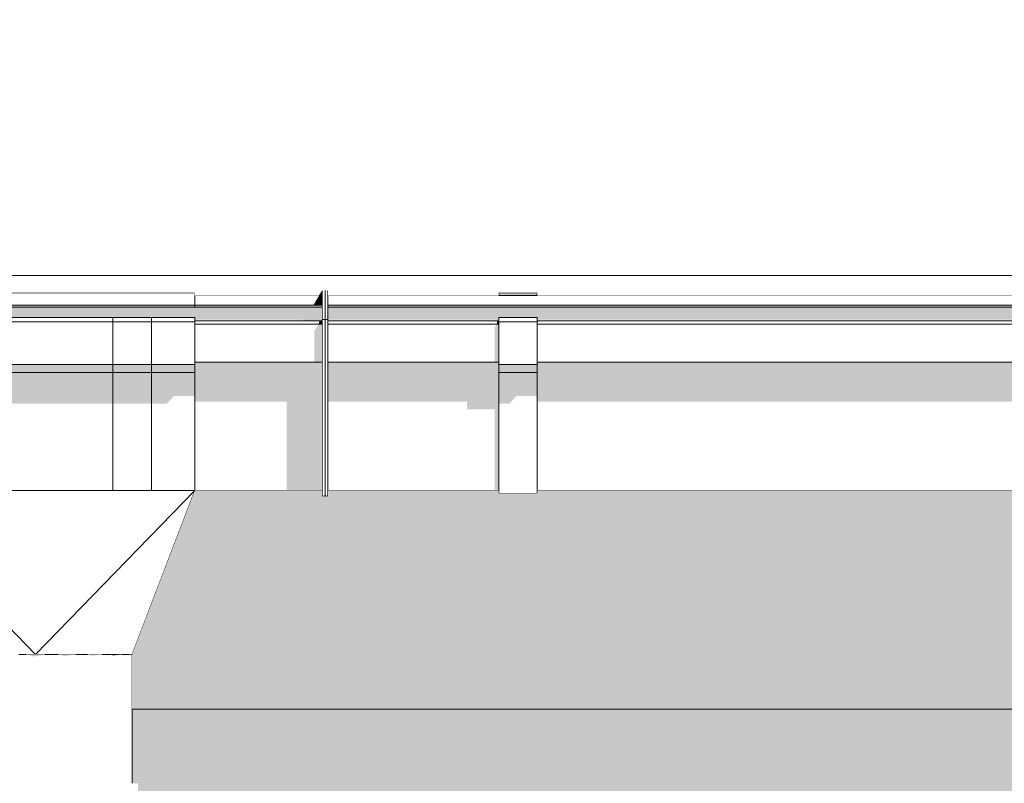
# Model space of a CAD drawing. Header units: millimetres. Extents: x 11 to 58287, y -2 to 19922.
# Tile 78 of 86: x 40492 to 41002, y 17121 to 17517. Entities that reach past the tile are written whole.
import ezdxf

# ---------------------------------------------------------------- set-up
doc = ezdxf.new("R2010")
doc.units = ezdxf.units.MM
doc.header["$MEASUREMENT"] = 0
doc.linetypes.add('Wipeout_Contour', pattern=[1000, 0, -1000])
for name, color, linetype in [('Nowe_A__DACHY', 7, 'Continuous'), ('Nowe_A__SCIANY', 7, 'Continuous'), ('Nowe_A_WN_WYPOSAZENIE', 7, 'Continuous')]:
    doc.layers.add(name, color=color, linetype=linetype)
doc.layers.add('Nowe_A__DACHY_Nr_pióra__92', color=7, linetype='Continuous', lineweight=13)
doc.layers.add('Nowe_A_WN_WYPOSAZENIE_Nr_pióra__2', color=7, linetype='Continuous', lineweight=13)

# ---------------------------------------------------------------- blocks, each defined once
blk = doc.blocks.new('ElemPrzekroju_2_1', base_point=(46338.24, 11312.04))
at = {"color": 254, "linetype": 'Wipeout_Contour', "lineweight": 0, "ltscale": 363459.417235}
blk.add_wipeout([(46838.24, 17159.64), (40550.46, 17159.64), (40550.46, 17121.14), (40553.46, 17121.14), (40553.46, 17041.14), (40550.46, 17041.14), (40550.46, 16632.04), (46838.24, 16632.04)], dxfattribs=at).dxf.layer = 'Nowe_A__SCIANY'
at = {"layer": 'Nowe_A__SCIANY', "linetype": 'Continuous', "lineweight": 0, "true_color": 0x000000}
blk.add_hatch(color=18, dxfattribs=at).paths.add_polyline_path([(40550.46, 17121.14), (40553.46, 17121.14), (40553.46, 17074.96), (40598.43, 17074.96), (40599.2, 17071.68), (40619.2, 17071.68), (40621.52, 17074.96), (41350.65, 17074.96), (41351.42, 17071.68), (41371.42, 17071.68), (41373.74, 17074.96), (42102.87, 17074.96), (42103.64, 17071.68), (42123.64, 17071.68), (42125.96, 17074.96), (42855.1, 17074.96), (42855.87, 17071.68), (42875.87, 17071.68), (42878.19, 17074.96), (43607.32, 17074.96), (43608.09, 17071.68), (43628.09, 17071.68), (43630.41, 17074.96), (44359.54, 17074.96), (44360.32, 17071.68), (44380.32, 17071.68), (44382.63, 17074.96), (45111.77, 17074.96), (45112.54, 17071.68), (45132.54, 17071.68), (45134.86, 17074.96), (45863.99, 17074.96), (45864.76, 17071.68), (45884.76, 17071.68), (45887.08, 17074.96), (46616.22, 17074.96), (46616.99, 17071.68), (46636.99, 17071.68), (46639.3, 17074.96), (46709.79, 17074.96), (46714.92, 17053.11), (46716.42, 17053.11), (46761.75, 17117.22), (46838.24, 17117.22), (46838.24, 17159.64), (40550.46, 17159.64)])
blk = doc.blocks.new('ElemPrzekroju_12_1', base_point=(46338.24, 11312.04))
at = {"color": 254, "linetype": 'Wipeout_Contour', "lineweight": 0, "ltscale": 176820.07513}
blk.add_wipeout([(40648.96, 17376.62), (40648.96, 17361.54), (40650.46, 17361.54), (40650.46, 17376.62)], dxfattribs=at).dxf.layer = 'Nowe_A_WN_WYPOSAZENIE'
at = {"color": 254, "linetype": 'Wipeout_Contour', "lineweight": 0, "ltscale": 188384.036046}
blk.add_wipeout([(46868.24, 17373.95), (40651.96, 17373.95), (40651.96, 17369.03), (46868.24, 17369.03)], dxfattribs=at).dxf.layer = 'Nowe_A_WN_WYPOSAZENIE'
at = {"color": 254, "linetype": 'Wipeout_Contour', "lineweight": 0, "ltscale": 176736.431352}
blk.add_wipeout([(40648.96, 17361.54), (40648.96, 17269.95), (40650.46, 17269.95), (40650.46, 17361.54)], dxfattribs=at).dxf.layer = 'Nowe_A_WN_WYPOSAZENIE'
at = {"layer": 'Nowe_A_WN_WYPOSAZENIE_Nr_pióra__2', "color": 7, "linetype": 'Continuous', "lineweight": 13}
for p, q in [((40648.96, 17376.62), (40648.96, 17361.54)), ((40648.96, 17361.54), (40648.96, 17269.95)), ((40648.96, 17269.95), (40650.46, 17269.95))]:
    blk.add_line(p, q, dxfattribs=at)
at = {"color": 254, "linetype": 'Wipeout_Contour', "lineweight": 0, "ltscale": 177199.538324}
blk.add_wipeout([(40740.46, 17375.45), (40740.46, 17373.95), (40760.46, 17373.95), (40760.46, 17375.45)], dxfattribs=at).dxf.layer = 'Nowe_A_WN_WYPOSAZENIE'
at = {"color": 254, "linetype": 'Wipeout_Contour', "lineweight": 0, "ltscale": 188379.612825}
blk.add_wipeout([(46868.24, 17369.03), (40651.96, 17369.03), (40651.96, 17367.97), (46868.24, 17367.97)], dxfattribs=at).dxf.layer = 'Nowe_A_WN_WYPOSAZENIE'
at = {"layer": 'Nowe_A_WN_WYPOSAZENIE', "linetype": 'Continuous', "lineweight": 0, "true_color": 0x000000}
for points in [[(40740.46, 17375.45), (40740.46, 17373.95), (40760.46, 17373.95), (40760.46, 17375.45)], [(46868.24, 17369.03), (40651.96, 17369.03), (40651.96, 17367.97), (46868.24, 17367.97)]]:
    blk.add_hatch(color=18, dxfattribs=at).paths.add_polyline_path(points)
at = {"layer": 'Nowe_A_WN_WYPOSAZENIE_Nr_pióra__2', "color": 7, "linetype": 'Continuous', "lineweight": 13}
for p, q in [((46868.24, 17373.95), (40651.96, 17373.95)), ((40740.46, 17375.45), (40740.46, 17373.95)), ((40760.46, 17375.45), (40740.46, 17375.45)), ((40760.46, 17375.45), (40760.46, 17373.95))]:
    blk.add_line(p, q, dxfattribs=at)
at = {"color": 254, "linetype": 'Wipeout_Contour', "lineweight": 0, "ltscale": 1883363.918027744}
blk.add_wipeout([(40651.96, 17360.96), (40740.46, 17360.96), (40740.46, 17362.69), (40760.46, 17362.69), (40760.46, 17360.96), (41492.68, 17360.96), (41492.68, 17362.69), (41512.68, 17362.69), (41512.68, 17360.96), (42244.9, 17360.96), (42244.9, 17362.69), (42264.9, 17362.69), (42264.9, 17360.96), (42997.13, 17360.96), (42997.13, 17362.69), (43017.13, 17362.69), (43017.13, 17360.96), (43749.35, 17360.96), (43749.35, 17362.69), (43769.35, 17362.69), (43769.35, 17360.96), (44501.57, 17360.96), (44501.57, 17362.69), (44521.57, 17362.69), (44521.57, 17360.96), (45253.8, 17360.96), (45253.8, 17362.69), (45273.8, 17362.69), (45273.8, 17360.96), (46006.02, 17360.96), (46006.02, 17362.69), (46026.02, 17362.69), (46026.02, 17360.96), (46758.24, 17360.96), (46758.24, 17362.69), (46778.24, 17362.69), (46778.24, 17360.96), (46868.24, 17360.96), (46868.24, 17367.97), (40651.96, 17367.97)], dxfattribs=at).dxf.layer = 'Nowe_A_WN_WYPOSAZENIE'
at = {"layer": 'Nowe_A_WN_WYPOSAZENIE_Nr_pióra__2', "color": 7, "linetype": 'Continuous', "lineweight": 13}
for p, q in [((46868.24, 17369.03), (40651.96, 17369.03)), ((46868.24, 17367.97), (40651.96, 17367.97))]:
    blk.add_line(p, q, dxfattribs=at)
at = {"color": 254, "linetype": 'Wipeout_Contour', "lineweight": 0, "ltscale": 176976.935955}
blk.add_wipeout([(40651.96, 17360.96), (40651.96, 17359.11), (40740.46, 17359.11), (40740.46, 17360.96)], dxfattribs=at).dxf.layer = 'Nowe_A_WN_WYPOSAZENIE'
at = {"color": 254, "linetype": 'Wipeout_Contour', "lineweight": 0, "ltscale": 178562.503775}
blk.add_wipeout([(40760.46, 17360.96), (40760.46, 17359.11), (41492.68, 17359.11), (41492.68, 17360.96)], dxfattribs=at).dxf.layer = 'Nowe_A_WN_WYPOSAZENIE'
at = {"color": 254, "linetype": 'Wipeout_Contour', "lineweight": 0, "ltscale": 176960.03735}
blk.add_wipeout([(40651.96, 17359.11), (40651.96, 17339.41), (40740.46, 17339.41), (40740.46, 17359.11)], dxfattribs=at).dxf.layer = 'Nowe_A_WN_WYPOSAZENIE'
at = {"color": 254, "linetype": 'Wipeout_Contour', "lineweight": 0, "ltscale": 178545.754382}
blk.add_wipeout([(41492.68, 17359.11), (40760.46, 17359.11), (40760.46, 17339.41), (41492.68, 17339.41)], dxfattribs=at).dxf.layer = 'Nowe_A_WN_WYPOSAZENIE'
at = {"layer": 'Nowe_A_WN_WYPOSAZENIE_Nr_pióra__2', "color": 7, "linetype": 'Continuous', "lineweight": 13}
blk.add_line((40648.96, 17361.54), (40650.46, 17361.54), dxfattribs=at)
at = {"color": 254, "linetype": 'Wipeout_Contour', "lineweight": 0, "ltscale": 177178.858338}
blk.add_wipeout([(40760.46, 17362.69), (40740.46, 17362.69), (40740.46, 17360.33), (40760.46, 17360.33)], dxfattribs=at).dxf.layer = 'Nowe_A_WN_WYPOSAZENIE'
at = {"color": 254, "linetype": 'Wipeout_Contour', "lineweight": 0, "ltscale": 176941.294544}
blk.add_wipeout([(40651.96, 17339.41), (40651.96, 17335.21), (40740.46, 17335.21), (40740.46, 17339.41)], dxfattribs=at).dxf.layer = 'Nowe_A_WN_WYPOSAZENIE'
at = {"color": 254, "linetype": 'Wipeout_Contour', "lineweight": 0, "ltscale": 178527.177072}
blk.add_wipeout([(40760.46, 17335.21), (41492.68, 17335.21), (41492.68, 17339.41), (40760.46, 17339.41)], dxfattribs=at).dxf.layer = 'Nowe_A_WN_WYPOSAZENIE'
at = {"layer": 'Nowe_A_WN_WYPOSAZENIE', "linetype": 'Continuous', "lineweight": 0, "true_color": 0x000000}
for points in [[(40651.96, 17339.41), (40651.96, 17335.21), (40740.46, 17335.21), (40740.46, 17339.41)], [(40760.46, 17335.21), (41492.68, 17335.21), (41492.68, 17339.41), (40760.46, 17339.41)]]:
    blk.add_hatch(color=18, dxfattribs=at).paths.add_polyline_path(points)
at = {"color": 254, "linetype": 'Wipeout_Contour', "lineweight": 0, "ltscale": 177159.744738}
blk.add_wipeout([(40760.46, 17360.33), (40740.46, 17360.33), (40740.46, 17338.3), (40760.46, 17338.3)], dxfattribs=at).dxf.layer = 'Nowe_A_WN_WYPOSAZENIE'
at = {"color": 254, "linetype": 'Wipeout_Contour', "lineweight": 0, "ltscale": 176889.272312}
blk.add_wipeout([(40651.96, 17272.95), (40740.46, 17272.95), (40740.46, 17335.21), (40651.96, 17335.21)], dxfattribs=at).dxf.layer = 'Nowe_A_WN_WYPOSAZENIE'
at = {"color": 254, "linetype": 'Wipeout_Contour', "lineweight": 0, "ltscale": 178475.614243}
blk.add_wipeout([(40760.46, 17272.95), (41492.68, 17272.95), (41492.68, 17335.21), (40760.46, 17335.21)], dxfattribs=at).dxf.layer = 'Nowe_A_WN_WYPOSAZENIE'
at = {"layer": 'Nowe_A_WN_WYPOSAZENIE', "linetype": 'Continuous', "lineweight": 0, "true_color": 0x000000}
for points in [[(46868.24, 17367.97), (40651.96, 17367.97), (40651.96, 17361.53), (40740.46, 17361.53), (40740.46, 17362.69), (40760.46, 17362.69), (40760.46, 17361.53), (41492.68, 17361.53), (41492.68, 17362.69), (41512.68, 17362.69), (41512.68, 17361.53), (42244.9, 17361.53), (42244.9, 17362.69), (42264.9, 17362.69), (42264.9, 17361.53), (42997.13, 17361.53), (42997.13, 17362.69), (43017.13, 17362.69), (43017.13, 17361.53), (43749.35, 17361.53), (43749.35, 17362.69), (43769.35, 17362.69), (43769.35, 17361.53), (44501.57, 17361.53), (44501.57, 17362.69), (44521.57, 17362.69), (44521.57, 17361.53), (45253.8, 17361.53), (45253.8, 17362.69), (45273.8, 17362.69), (45273.8, 17361.53), (46006.02, 17361.53), (46006.02, 17362.69), (46026.02, 17362.69), (46026.02, 17361.53), (46758.24, 17361.53), (46758.24, 17362.69), (46778.24, 17362.69), (46778.24, 17361.53), (46858.44, 17361.53), (46858.06, 17360.96), (46868.24, 17360.96)], [(40739.5, 17360.96), (40739.5, 17359.11), (40740.46, 17359.11), (40740.46, 17360.96)]]:
    blk.add_hatch(color=18, dxfattribs=at).paths.add_polyline_path(points)
at = {"layer": 'Nowe_A_WN_WYPOSAZENIE_Nr_pióra__2', "color": 7, "linetype": 'Continuous', "lineweight": 13}
for p, q in [((40740.46, 17360.96), (40651.95, 17360.96)), ((40740.46, 17359.11), (40651.96, 17359.11)), ((40740.46, 17362.69), (40740.46, 17360.33)), ((40760.46, 17362.69), (40740.46, 17362.69)), ((40760.46, 17360.33), (40740.46, 17360.33)), ((40760.46, 17362.69), (40760.46, 17360.33)), ((41492.68, 17360.96), (40760.46, 17360.96)), ((41492.68, 17359.11), (40760.46, 17359.11))]:
    blk.add_line(p, q, dxfattribs=at)
at = {"color": 254, "linetype": 'Wipeout_Contour', "lineweight": 0, "ltscale": 177139.197688}
blk.add_wipeout([(40760.46, 17338.3), (40740.46, 17338.3), (40740.46, 17334.1), (40760.46, 17334.1)], dxfattribs=at).dxf.layer = 'Nowe_A_WN_WYPOSAZENIE'
at = {"layer": 'Nowe_A_WN_WYPOSAZENIE', "linetype": 'Continuous', "lineweight": 0, "true_color": 0x000000}
for points in [[(40739.5, 17359.11), (40738.43, 17357.46), (40738.43, 17339.41), (40740.46, 17339.41), (40740.46, 17359.11)], [(40760.46, 17338.3), (40740.46, 17338.3), (40740.46, 17334.1), (40760.46, 17334.1)]]:
    blk.add_hatch(color=18, dxfattribs=at).paths.add_polyline_path(points)
at = {"layer": 'Nowe_A_WN_WYPOSAZENIE_Nr_pióra__2', "color": 7, "linetype": 'Continuous', "lineweight": 13}
for p, q in [((40740.46, 17360.33), (40740.46, 17338.3)), ((40760.46, 17360.33), (40760.46, 17338.3)), ((40740.46, 17339.41), (40651.96, 17339.41)), ((40760.46, 17338.3), (40740.46, 17338.3)), ((41492.68, 17339.41), (40760.46, 17339.41))]:
    blk.add_line(p, q, dxfattribs=at)
at = {"color": 254, "linetype": 'Wipeout_Contour', "lineweight": 0, "ltscale": 177086.93526}
blk.add_wipeout([(40740.46, 17334.1), (40740.46, 17271.45), (40760.46, 17271.45), (40760.46, 17334.1)], dxfattribs=at).dxf.layer = 'Nowe_A_WN_WYPOSAZENIE'
at = {"layer": 'Nowe_A_WN_WYPOSAZENIE', "linetype": 'Continuous', "lineweight": 0, "true_color": 0x000000}
for points in [[(40651.96, 17335.21), (40651.96, 17319.05), (40724.03, 17319.05), (40724.03, 17315.07), (40738.43, 17315.07), (40738.43, 17272.95), (40740.46, 17272.95), (40740.46, 17335.21)], [(40740.46, 17334.1), (40740.46, 17317.94), (40746.06, 17317.94), (40749.61, 17321.92), (40760.46, 17321.92), (40760.46, 17334.1)], [(40760.46, 17335.21), (40760.46, 17319.05), (41476.25, 17319.05), (41476.25, 17315.07), (41490.65, 17315.07), (41490.65, 17272.95), (41492.68, 17272.95), (41492.68, 17335.21)]]:
    blk.add_hatch(color=18, dxfattribs=at).paths.add_polyline_path(points)
at = {"layer": 'Nowe_A_WN_WYPOSAZENIE_Nr_pióra__2', "color": 7, "linetype": 'Continuous', "lineweight": 13}
for p, q in [((40740.46, 17338.3), (40740.46, 17334.1)), ((40760.46, 17338.3), (40760.46, 17334.1)), ((40740.46, 17334.1), (40740.46, 17271.45)), ((40760.46, 17334.1), (40740.46, 17334.1)), ((40760.46, 17334.1), (40760.46, 17271.45)), ((40740.46, 17272.95), (40651.96, 17272.95)), ((40760.46, 17271.45), (40740.46, 17271.45)), ((41492.68, 17272.95), (40760.46, 17272.95))]:
    blk.add_line(p, q, dxfattribs=at)
blk = doc.blocks.new('ElemPrzekroju_13_1', base_point=(46338.24, 11312.04))
at = {"color": 254, "linetype": 'Wipeout_Contour', "lineweight": 0, "ltscale": 176825.592573}
blk.add_wipeout([(40650.46, 17376.62), (40650.46, 17361.54), (40651.96, 17361.54), (40651.96, 17376.62)], dxfattribs=at).dxf.layer = 'Nowe_A_WN_WYPOSAZENIE'
at = {"color": 254, "linetype": 'Wipeout_Contour', "lineweight": 0, "ltscale": 176699.733042}
blk.add_wipeout([(40582.96, 17369.03), (40648.96, 17369.03), (40648.96, 17373.95), (40582.96, 17373.95)], dxfattribs=at).dxf.layer = 'Nowe_A_WN_WYPOSAZENIE'
at = {"color": 254, "linetype": 'Wipeout_Contour', "lineweight": 0, "ltscale": 176741.951413}
blk.add_wipeout([(40651.96, 17361.54), (40650.46, 17361.54), (40650.46, 17269.95), (40651.96, 17269.95)], dxfattribs=at).dxf.layer = 'Nowe_A_WN_WYPOSAZENIE'
at = {"layer": 'Nowe_A_WN_WYPOSAZENIE_Nr_pióra__2', "color": 7, "linetype": 'Continuous', "lineweight": 13}
for p, q in [((40651.96, 17376.62), (40651.96, 17361.54)), ((40651.96, 17361.54), (40651.96, 17269.95)), ((40651.96, 17269.95), (40650.46, 17269.95))]:
    blk.add_line(p, q, dxfattribs=at)
at = {"color": 254, "linetype": 'Wipeout_Contour', "lineweight": 0, "ltscale": 176695.034979}
blk.add_wipeout([(40582.96, 17369.03), (40582.96, 17367.97), (40648.96, 17367.97), (40648.96, 17369.03)], dxfattribs=at).dxf.layer = 'Nowe_A_WN_WYPOSAZENIE'
at = {"layer": 'Nowe_A_WN_WYPOSAZENIE', "linetype": 'Continuous', "lineweight": 0, "true_color": 0x000000}
blk.add_hatch(color=18, dxfattribs=at).paths.add_polyline_path([(40582.96, 17369.03), (40582.96, 17367.97), (40648.96, 17367.97), (40648.96, 17369.03)])
at = {"color": 254, "linetype": 'Wipeout_Contour', "lineweight": 0, "ltscale": 1654461.421341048}
blk.add_wipeout([(34423.08, 17367.97), (34423.08, 17360.96), (34511.58, 17360.96), (34511.58, 17362.69), (34531.58, 17362.69), (34531.58, 17360.96), (35265.19, 17360.96), (35265.19, 17362.69), (35285.19, 17362.69), (35285.19, 17360.96), (36018.8, 17360.96), (36018.8, 17362.69), (36038.8, 17362.69), (36038.8, 17360.96), (36772.41, 17360.96), (36772.41, 17362.69), (36792.41, 17362.69), (36792.41, 17360.96), (37526.02, 17360.96), (37526.02, 17362.69), (37546.02, 17362.69), (37546.02, 17360.96), (38279.63, 17360.96), (38279.63, 17362.69), (38299.63, 17362.69), (38299.63, 17360.96), (39033.24, 17360.96), (39033.24, 17362.69), (39053.24, 17362.69), (39053.24, 17360.96), (39786.85, 17360.96), (39786.85, 17362.69), (39806.85, 17362.69), (39806.85, 17360.96), (40417.96, 17360.96), (40417.96, 17362.69), (40582.96, 17362.69), (40582.96, 17360.96), (40648.96, 17360.96), (40648.96, 17367.97)], dxfattribs=at).dxf.layer = 'Nowe_A_WN_WYPOSAZENIE'
at = {"layer": 'Nowe_A_WN_WYPOSAZENIE', "linetype": 'Continuous', "lineweight": 0, "true_color": 0x000000}
blk.add_hatch(color=18, dxfattribs=at).paths.add_polyline_path([(40644.45, 17369.03), (40648.96, 17369.03), (40648.96, 17373.95), (40647.33, 17373.95)])
at = {"color": 254, "linetype": 'Wipeout_Contour', "lineweight": 0, "ltscale": 176276.270193}
blk.add_wipeout([(40417.96, 17375.45), (40417.96, 17369.03), (40582.96, 17369.03), (40582.96, 17375.45)], dxfattribs=at).dxf.layer = 'Nowe_A_WN_WYPOSAZENIE'
at = {"color": 254, "linetype": 'Wipeout_Contour', "lineweight": 0, "ltscale": 176181.213214}
blk.add_wipeout([(40417.96, 17362.69), (40417.96, 17360.33), (40540.46, 17360.33), (40540.46, 17362.69)], dxfattribs=at).dxf.layer = 'Nowe_A_WN_WYPOSAZENIE'
at = {"color": 254, "linetype": 'Wipeout_Contour', "lineweight": 0, "ltscale": 176681.716533}
blk.add_wipeout([(40582.96, 17359.11), (40648.96, 17359.11), (40648.96, 17360.96), (40582.96, 17360.96)], dxfattribs=at).dxf.layer = 'Nowe_A_WN_WYPOSAZENIE'
at = {"layer": 'Nowe_A_WN_WYPOSAZENIE_Nr_pióra__2', "color": 7, "linetype": 'Continuous', "lineweight": 13}
for p, q in [((40417.96, 17375.45), (40582.96, 17375.45)), ((40582.96, 17373.95), (40648.96, 17373.95))]:
    blk.add_line(p, q, dxfattribs=at)
at = {"color": 254, "linetype": 'Wipeout_Contour', "lineweight": 0, "ltscale": 176270.378089}
blk.add_wipeout([(40417.96, 17369.03), (40417.96, 17367.97), (40582.96, 17367.97), (40582.96, 17369.03)], dxfattribs=at).dxf.layer = 'Nowe_A_WN_WYPOSAZENIE'
at = {"color": 254, "linetype": 'Wipeout_Contour', "lineweight": 0, "ltscale": 176161.991329}
blk.add_wipeout([(40417.96, 17360.33), (40417.96, 17338.3), (40540.46, 17338.3), (40540.46, 17360.33)], dxfattribs=at).dxf.layer = 'Nowe_A_WN_WYPOSAZENIE'
at = {"color": 254, "linetype": 'Wipeout_Contour', "lineweight": 0, "ltscale": 176664.789533}
blk.add_wipeout([(40582.96, 17359.11), (40582.96, 17339.41), (40648.96, 17339.41), (40648.96, 17359.11)], dxfattribs=at).dxf.layer = 'Nowe_A_WN_WYPOSAZENIE'
at = {"layer": 'Nowe_A_WN_WYPOSAZENIE', "linetype": 'Continuous', "lineweight": 0, "true_color": 0x000000}
for points in [[(40417.96, 17369.03), (40417.96, 17367.97), (40582.96, 17367.97), (40582.96, 17369.03)], [(40647.11, 17359.11), (40648.96, 17359.11), (40648.96, 17360.96), (40647.58, 17360.96)]]:
    blk.add_hatch(color=18, dxfattribs=at).paths.add_polyline_path(points)
at = {"layer": 'Nowe_A_WN_WYPOSAZENIE_Nr_pióra__2', "color": 7, "linetype": 'Continuous', "lineweight": 13}
for p, q in [((40582.96, 17375.45), (40582.96, 17369.03)), ((40650.46, 17376.62), (40650.46, 17361.54)), ((40417.96, 17369.03), (40582.96, 17369.03)), ((40582.96, 17369.03), (40582.96, 17367.97)), ((40582.96, 17369.03), (40648.96, 17369.03)), ((40417.96, 17367.97), (40582.96, 17367.97)), ((40582.96, 17367.97), (40648.96, 17367.97)), ((40651.96, 17361.54), (40650.46, 17361.54))]:
    blk.add_line(p, q, dxfattribs=at)
at = {"color": 254, "linetype": 'Wipeout_Contour', "lineweight": 0, "ltscale": 176521.291942}
blk.add_wipeout([(40582.96, 17362.69), (40560.46, 17362.69), (40560.46, 17360.33), (40582.96, 17360.33)], dxfattribs=at).dxf.layer = 'Nowe_A_WN_WYPOSAZENIE'
at = {"color": 254, "linetype": 'Wipeout_Contour', "lineweight": 0, "ltscale": 176141.327866}
blk.add_wipeout([(40417.96, 17338.3), (40417.96, 17334.1), (40540.46, 17334.1), (40540.46, 17338.3)], dxfattribs=at).dxf.layer = 'Nowe_A_WN_WYPOSAZENIE'
at = {"color": 254, "linetype": 'Wipeout_Contour', "lineweight": 0, "ltscale": 176646.015535}
blk.add_wipeout([(40582.96, 17339.41), (40582.96, 17335.21), (40648.96, 17335.21), (40648.96, 17339.41)], dxfattribs=at).dxf.layer = 'Nowe_A_WN_WYPOSAZENIE'
at = {"layer": 'Nowe_A_WN_WYPOSAZENIE', "linetype": 'Continuous', "lineweight": 0, "true_color": 0x000000}
for points in [[(40644.9, 17355.8), (40644.9, 17339.41), (40648.96, 17339.41), (40648.96, 17359.11), (40647.11, 17359.11)], [(40417.96, 17338.3), (40417.96, 17334.1), (40540.46, 17334.1), (40540.46, 17338.3)], [(40582.96, 17339.41), (40582.96, 17335.21), (40648.96, 17335.21), (40648.96, 17339.41)]]:
    blk.add_hatch(color=18, dxfattribs=at).paths.add_polyline_path(points)
at = {"color": 254, "linetype": 'Wipeout_Contour', "lineweight": 0, "ltscale": 176502.107158}
blk.add_wipeout([(40582.96, 17360.33), (40560.46, 17360.33), (40560.46, 17338.3), (40582.96, 17338.3)], dxfattribs=at).dxf.layer = 'Nowe_A_WN_WYPOSAZENIE'
at = {"color": 254, "linetype": 'Wipeout_Contour', "lineweight": 0, "ltscale": 176089.946498}
blk.add_wipeout([(40417.96, 17334.1), (40417.96, 17272.95), (40540.46, 17272.95), (40540.46, 17334.1)], dxfattribs=at).dxf.layer = 'Nowe_A_WN_WYPOSAZENIE'
at = {"color": 254, "linetype": 'Wipeout_Contour', "lineweight": 0, "ltscale": 176593.906397}
blk.add_wipeout([(40582.96, 17272.95), (40648.96, 17272.95), (40648.96, 17335.21), (40582.96, 17335.21)], dxfattribs=at).dxf.layer = 'Nowe_A_WN_WYPOSAZENIE'
at = {"layer": 'Nowe_A_WN_WYPOSAZENIE_Nr_pióra__2', "color": 7, "linetype": 'Continuous', "lineweight": 13}
for p, q in [((40582.96, 17362.69), (40582.96, 17360.33)), ((40582.96, 17360.96), (40648.97, 17360.96)), ((40582.96, 17359.11), (40648.96, 17359.11)), ((40650.46, 17361.54), (40650.46, 17269.95))]:
    blk.add_line(p, q, dxfattribs=at)
at = {"color": 254, "linetype": 'Wipeout_Contour', "lineweight": 0, "ltscale": 176443.149243}
blk.add_wipeout([(40540.46, 17362.69), (40540.46, 17360.33), (40560.46, 17360.33), (40560.46, 17362.69)], dxfattribs=at).dxf.layer = 'Nowe_A_WN_WYPOSAZENIE'
at = {"color": 254, "linetype": 'Wipeout_Contour', "lineweight": 0, "ltscale": 176481.48357}
blk.add_wipeout([(40582.96, 17338.3), (40560.46, 17338.3), (40560.46, 17334.1), (40582.96, 17334.1)], dxfattribs=at).dxf.layer = 'Nowe_A_WN_WYPOSAZENIE'
at = {"layer": 'Nowe_A_WN_WYPOSAZENIE', "linetype": 'Continuous', "lineweight": 0, "true_color": 0x000000}
blk.add_hatch(color=18, dxfattribs=at).paths.add_polyline_path([(40582.96, 17338.3), (40560.46, 17338.3), (40560.46, 17334.1), (40582.96, 17334.1)])
at = {"layer": 'Nowe_A_WN_WYPOSAZENIE_Nr_pióra__2', "color": 7, "linetype": 'Continuous', "lineweight": 13}
for p, q in [((40582.96, 17360.33), (40582.96, 17338.3)), ((40582.96, 17339.41), (40648.96, 17339.41))]:
    blk.add_line(p, q, dxfattribs=at)
at = {"color": 254, "linetype": 'Wipeout_Contour', "lineweight": 0, "ltscale": 176423.955975}
blk.add_wipeout([(40540.46, 17338.3), (40560.46, 17338.3), (40560.46, 17360.33), (40540.46, 17360.33)], dxfattribs=at).dxf.layer = 'Nowe_A_WN_WYPOSAZENIE'
at = {"color": 254, "linetype": 'Wipeout_Contour', "lineweight": 0, "ltscale": 176430.201366}
blk.add_wipeout([(40582.96, 17334.1), (40560.46, 17334.1), (40560.46, 17272.95), (40582.96, 17272.95)], dxfattribs=at).dxf.layer = 'Nowe_A_WN_WYPOSAZENIE'
at = {"layer": 'Nowe_A_WN_WYPOSAZENIE', "linetype": 'Continuous', "lineweight": 0, "true_color": 0x000000}
blk.add_hatch(color=18, dxfattribs=at).paths.add_polyline_path([(40648.96, 17367.97), (34423.08, 17367.97), (34423.08, 17361.53), (34511.58, 17361.53), (34511.58, 17362.69), (34531.58, 17362.69), (34531.58, 17361.53), (35265.19, 17361.53), (35265.19, 17362.69), (35285.19, 17362.69), (35285.19, 17361.53), (36018.8, 17361.53), (36018.8, 17362.69), (36038.8, 17362.69), (36038.8, 17361.53), (36772.41, 17361.53), (36772.41, 17362.69), (36792.41, 17362.69), (36792.41, 17361.53), (37526.02, 17361.53), (37526.02, 17362.69), (37546.02, 17362.69), (37546.02, 17361.53), (38279.63, 17361.53), (38279.63, 17362.69), (38299.63, 17362.69), (38299.63, 17361.53), (39033.24, 17361.53), (39033.24, 17362.69), (39053.24, 17362.69), (39053.24, 17361.53), (39786.85, 17361.53), (39786.85, 17362.69), (39806.85, 17362.69), (39806.85, 17361.53), (40411.77, 17361.53), (40411.54, 17360.96), (40417.96, 17360.96), (40417.96, 17362.69), (40582.96, 17362.69), (40582.96, 17361.53), (40639.15, 17361.53), (40638.77, 17360.96), (40648.96, 17360.96)])
at = {"layer": 'Nowe_A_WN_WYPOSAZENIE_Nr_pióra__2', "color": 7, "linetype": 'Continuous', "lineweight": 13}
for p, q in [((40417.96, 17362.69), (40540.46, 17362.69)), ((40417.96, 17360.33), (40540.46, 17360.33)), ((40540.46, 17362.69), (40540.46, 17360.33)), ((40540.46, 17362.69), (40560.46, 17362.69)), ((40540.46, 17360.33), (40560.46, 17360.33)), ((40560.46, 17362.69), (40560.46, 17360.33)), ((40560.46, 17362.69), (40582.96, 17362.69)), ((40560.46, 17360.33), (40582.96, 17360.33)), ((40582.96, 17338.3), (40582.96, 17334.1))]:
    blk.add_line(p, q, dxfattribs=at)
at = {"color": 254, "linetype": 'Wipeout_Contour', "lineweight": 0, "ltscale": 176403.323229}
blk.add_wipeout([(40540.46, 17338.3), (40540.46, 17334.1), (40560.46, 17334.1), (40560.46, 17338.3)], dxfattribs=at).dxf.layer = 'Nowe_A_WN_WYPOSAZENIE'
at = {"color": 254, "linetype": 'Wipeout_Contour', "lineweight": 0, "ltscale": 132189.380249}
blk.add_wipeout([(40582.96, 17272.95), (40548.01, 17187.95), (40550.46, 17187.95)], dxfattribs=at).dxf.layer = 'Nowe_A_WN_WYPOSAZENIE'
at = {"layer": 'Nowe_A_WN_WYPOSAZENIE', "linetype": 'Continuous', "lineweight": 0, "true_color": 0x000000}
blk.add_hatch(color=18, dxfattribs=at).paths.add_polyline_path([(40540.46, 17338.3), (40540.46, 17334.1), (40560.46, 17334.1), (40560.46, 17338.3)])
at = {"layer": 'Nowe_A_WN_WYPOSAZENIE_Nr_pióra__2', "color": 7, "linetype": 'Continuous', "lineweight": 13}
for p, q in [((40540.46, 17360.33), (40540.46, 17338.3)), ((40560.46, 17360.33), (40560.46, 17338.3)), ((40417.96, 17338.3), (40540.46, 17338.3)), ((40540.46, 17338.3), (40560.46, 17338.3)), ((40560.46, 17338.3), (40582.96, 17338.3))]:
    blk.add_line(p, q, dxfattribs=at)
at = {"color": 254, "linetype": 'Wipeout_Contour', "lineweight": 0, "ltscale": 132180.497405}
blk.add_wipeout([(40540.91, 17187.95), (40548.01, 17187.95), (40582.96, 17272.95)], dxfattribs=at).dxf.layer = 'Nowe_A_WN_WYPOSAZENIE'
at = {"color": 254, "linetype": 'Wipeout_Contour', "lineweight": 0, "ltscale": 132163.73851}
blk.add_wipeout([(40529.85, 17187.95), (40540.91, 17187.95), (40582.96, 17272.95)], dxfattribs=at).dxf.layer = 'Nowe_A_WN_WYPOSAZENIE'
at = {"color": 254, "linetype": 'Wipeout_Contour', "lineweight": 0, "ltscale": 132140.72313}
blk.add_wipeout([(40515.91, 17187.95), (40529.85, 17187.95), (40582.96, 17272.95)], dxfattribs=at).dxf.layer = 'Nowe_A_WN_WYPOSAZENIE'
at = {"color": 254, "linetype": 'Wipeout_Contour', "lineweight": 0, "ltscale": 132113.686794}
blk.add_wipeout([(40582.96, 17272.95), (40500.46, 17187.95), (40515.91, 17187.95)], dxfattribs=at).dxf.layer = 'Nowe_A_WN_WYPOSAZENIE'
at = {"color": 254, "linetype": 'Wipeout_Contour', "lineweight": 0, "ltscale": 131932.891746}
blk.add_wipeout([(40417.96, 17272.95), (40485.01, 17187.95), (40500.46, 17187.95)], dxfattribs=at).dxf.layer = 'Nowe_A_WN_WYPOSAZENIE'
at = {"color": 254, "linetype": 'Wipeout_Contour', "lineweight": 0, "ltscale": 308360.550892}
blk.add_wipeout([(40417.96, 17272.95), (40500.46, 17187.95), (40582.96, 17272.95), (40560.46, 17272.95), (40560.46, 17272.82), (40540.46, 17272.82), (40540.46, 17272.95)], dxfattribs=at).dxf.layer = 'Nowe_A_WN_WYPOSAZENIE'
at = {"layer": 'Nowe_A_WN_WYPOSAZENIE', "linetype": 'Continuous', "lineweight": 0, "true_color": 0x000000}
blk.add_hatch(color=18, dxfattribs=at).paths.add_polyline_path([(40582.96, 17335.21), (40582.96, 17319.05), (40630.5, 17319.05), (40630.5, 17272.95), (40648.96, 17272.95), (40648.96, 17335.21)])
at = {"layer": 'Nowe_A_WN_WYPOSAZENIE_Nr_pióra__2', "color": 7, "linetype": 'Continuous', "lineweight": 13}
for p, q in [((40582.96, 17334.1), (40582.96, 17272.95)), ((40500.46, 17187.95), (40417.96, 17272.95)), ((40582.96, 17272.95), (40648.96, 17272.95)), ((40495.66, 17187.95), (40500.46, 17187.95)), ((40500.46, 17187.95), (40505.25, 17187.95)), ((40512.13, 17187.95), (40515.91, 17187.95)), ((40515.91, 17187.95), (40521.24, 17187.95)), ((40527.32, 17187.95), (40529.85, 17187.95)), ((40529.85, 17187.95), (40535.02, 17187.95)), ((40539.58, 17187.95), (40540.91, 17187.95)), ((40540.91, 17187.95), (40545.12, 17187.95)), ((40547.59, 17187.95), (40548.01, 17187.95)), ((40548.01, 17187.95), (40550.46, 17187.95))]:
    blk.add_line(p, q, dxfattribs=at)
at = {"color": 254, "linetype": 'Wipeout_Contour', "lineweight": 0, "ltscale": 176351.915448}
blk.add_wipeout([(40540.46, 17334.1), (40540.46, 17272.82), (40560.46, 17272.82), (40560.46, 17334.1)], dxfattribs=at).dxf.layer = 'Nowe_A_WN_WYPOSAZENIE'
at = {"layer": 'Nowe_A_WN_WYPOSAZENIE', "linetype": 'Continuous', "lineweight": 0, "true_color": 0x000000}
for points in [[(40417.96, 17334.1), (40417.96, 17317.93), (40540.45, 17317.93), (40540.43, 17272.95), (40540.46, 17272.95), (40540.46, 17334.1)], [(40560.46, 17334.1), (40540.46, 17334.1), (40540.46, 17317.94), (40560.46, 17317.94)], [(40582.96, 17334.1), (40560.46, 17334.1), (40560.46, 17317.93), (40568.55, 17317.93), (40572.1, 17321.91), (40582.96, 17321.91)], [(40540.46, 17272.95), (40540.43, 17272.95), (40540.46, 17272.82)]]:
    blk.add_hatch(color=18, dxfattribs=at).paths.add_polyline_path(points)
at = {"layer": 'Nowe_A_WN_WYPOSAZENIE_Nr_pióra__2', "color": 7, "linetype": 'Continuous', "lineweight": 13}
for p, q in [((40540.46, 17338.3), (40540.46, 17334.1)), ((40560.46, 17338.3), (40560.46, 17334.1)), ((40417.96, 17334.1), (40582.96, 17334.1)), ((40540.46, 17334.1), (40540.46, 17272.95)), ((40560.46, 17334.1), (40560.46, 17272.95)), ((40417.96, 17272.95), (40582.96, 17272.95)), ((40500.46, 17187.95), (40582.96, 17272.95)), ((40550.46, 17187.95), (40582.96, 17272.95))]:
    blk.add_line(p, q, dxfattribs=at)
blk = doc.blocks.new('ElemPrzekroju_17_1', base_point=(46338.24, 11312.04))
at = {"color": 254, "linetype": 'Wipeout_Contour', "lineweight": 0, "ltscale": 175934.818924}
blk.add_wipeout([(40491.77, 17187.95), (40491.77, 17121.14), (40509.14, 17121.14), (40509.14, 17187.95)], dxfattribs=at).dxf.layer = 'Nowe_A_WN_WYPOSAZENIE'
at = {"layer": 'Nowe_A_WN_WYPOSAZENIE', "linetype": 'Continuous', "lineweight": 0, "true_color": 0x000000}
blk.add_hatch(color=18, dxfattribs=at).paths.add_polyline_path([(40495.66, 17187.95), (40499.7, 17186.87), (40505.25, 17187.95)])
at = {"layer": 'Nowe_A_WN_WYPOSAZENIE_Nr_pióra__2', "color": 7, "linetype": 'Continuous', "lineweight": 13}
blk.add_line((40491.77, 17187.95), (40495.66, 17187.95), dxfattribs=at)
at = {"color": 254, "linetype": 'Wipeout_Contour', "lineweight": 0, "ltscale": 175996.850773}
blk.add_wipeout([(40525.46, 17187.95), (40509.14, 17187.95), (40509.14, 17121.14), (40525.46, 17121.14)], dxfattribs=at).dxf.layer = 'Nowe_A_WN_WYPOSAZENIE'
at = {"layer": 'Nowe_A_WN_WYPOSAZENIE', "linetype": 'Continuous', "lineweight": 0, "true_color": 0x000000}
blk.add_hatch(color=18, dxfattribs=at).paths.add_polyline_path([(40512.13, 17187.95), (40515.34, 17187.14), (40521.24, 17187.95)])
at = {"layer": 'Nowe_A_WN_WYPOSAZENIE_Nr_pióra__2', "color": 7, "linetype": 'Continuous', "lineweight": 13}
for p, q in [((40505.25, 17187.95), (40509.14, 17187.95)), ((40509.14, 17187.95), (40512.13, 17187.95))]:
    blk.add_line(p, q, dxfattribs=at)
at = {"color": 254, "linetype": 'Wipeout_Contour', "lineweight": 0, "ltscale": 176051.403891}
blk.add_wipeout([(40525.46, 17187.95), (40525.46, 17121.14), (40538.76, 17121.14), (40538.76, 17187.95)], dxfattribs=at).dxf.layer = 'Nowe_A_WN_WYPOSAZENIE'
at = {"layer": 'Nowe_A_WN_WYPOSAZENIE', "linetype": 'Continuous', "lineweight": 0, "true_color": 0x000000}
blk.add_hatch(color=18, dxfattribs=at).paths.add_polyline_path([(40527.32, 17187.95), (40529.39, 17187.31), (40535.02, 17187.95)])
at = {"layer": 'Nowe_A_WN_WYPOSAZENIE_Nr_pióra__2', "color": 7, "linetype": 'Continuous', "lineweight": 13}
for p, q in [((40521.24, 17187.95), (40525.46, 17187.95)), ((40525.46, 17187.95), (40527.32, 17187.95))]:
    blk.add_line(p, q, dxfattribs=at)
at = {"color": 254, "linetype": 'Wipeout_Contour', "lineweight": 0, "ltscale": 176091.896472}
blk.add_wipeout([(40538.76, 17121.14), (40547.44, 17121.14), (40547.44, 17187.95), (40538.76, 17187.95)], dxfattribs=at).dxf.layer = 'Nowe_A_WN_WYPOSAZENIE'
at = {"layer": 'Nowe_A_WN_WYPOSAZENIE_Nr_pióra__2', "color": 7, "linetype": 'Continuous', "lineweight": 13}
for p, q in [((40535.02, 17187.95), (40538.76, 17187.95)), ((40538.76, 17187.95), (40539.58, 17187.95))]:
    blk.add_line(p, q, dxfattribs=at)
at = {"color": 254, "linetype": 'Wipeout_Contour', "lineweight": 0, "ltscale": 176113.442809}
blk.add_wipeout([(40547.44, 17187.95), (40547.44, 17121.14), (40550.46, 17121.14), (40550.46, 17187.95)], dxfattribs=at).dxf.layer = 'Nowe_A_WN_WYPOSAZENIE'
at = {"layer": 'Nowe_A_WN_WYPOSAZENIE', "linetype": 'Continuous', "lineweight": 0, "true_color": 0x000000}
for points in [[(40539.58, 17187.95), (40540.55, 17187.44), (40545.12, 17187.95)], [(40550.46, 17187.95), (40547.59, 17187.95), (40547.77, 17187.61)]]:
    blk.add_hatch(color=18, dxfattribs=at).paths.add_polyline_path(points)
at = {"layer": 'Nowe_A_WN_WYPOSAZENIE_Nr_pióra__2', "color": 7, "linetype": 'Continuous', "lineweight": 13}
for p, q in [((40545.12, 17187.95), (40547.44, 17187.95)), ((40547.44, 17187.95), (40547.59, 17187.95))]:
    blk.add_line(p, q, dxfattribs=at)
at = {"color": 254, "linetype": 'Wipeout_Contour', "lineweight": 0, "ltscale": 175989.9973}
blk.add_wipeout([(40542.28, 17041.14), (40550.58, 17041.14), (40550.58, 17121.14), (40542.28, 17121.14)], dxfattribs=at).dxf.layer = 'Nowe_A_WN_WYPOSAZENIE'
at = {"layer": 'Nowe_A_WN_WYPOSAZENIE_Nr_pióra__2', "color": 7, "linetype": 'Continuous', "lineweight": 13}
blk.add_line((40550.46, 17121.14), (40550.46, 17187.95), dxfattribs=at)
blk = doc.blocks.new('ElemPrzekroju_30_1', base_point=(46338.24, 11312.04))
at = {"color": 254, "linetype": 'Wipeout_Contour', "lineweight": 0, "ltscale": 542030.39943}
blk.add_wipeout([(9808.24, 19401.96), (9808.24, 17384.3), (46868.24, 17384.3), (46868.24, 17678.14), (46138.24, 17678.14), (46138.24, 17689.56), (46868.24, 17689.56), (46868.24, 17989.56), (46477.94, 17989.56), (46477.94, 18715.61), (46868.24, 18715.61), (46868.24, 19401.96)], dxfattribs=at).dxf.layer = 'Nowe_A__DACHY'
at = {"color": 254, "linetype": 'Wipeout_Contour', "lineweight": 0, "ltscale": 2102531.535652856}
blk.add_wipeout([(40550.46, 17187.95), (40550.46, 17166.89), (46868.24, 17166.89), (46868.24, 17272.95), (46778.24, 17272.95), (46778.24, 17271.45), (46758.24, 17271.45), (46758.24, 17272.95), (46026.02, 17272.95), (46026.02, 17271.45), (46006.02, 17271.45), (46006.02, 17272.95), (45273.8, 17272.95), (45273.8, 17271.45), (45253.8, 17271.45), (45253.8, 17272.95), (44521.57, 17272.95), (44521.57, 17271.45), (44501.57, 17271.45), (44501.57, 17272.95), (43769.35, 17272.95), (43769.35, 17271.45), (43749.35, 17271.45), (43749.35, 17272.95), (43017.13, 17272.95), (43017.13, 17271.45), (42997.13, 17271.45), (42997.13, 17272.95), (42264.9, 17272.95), (42264.9, 17271.45), (42244.9, 17271.45), (42244.9, 17272.95), (41512.68, 17272.95), (41512.68, 17271.45), (41492.68, 17271.45), (41492.68, 17272.95), (40760.46, 17272.95), (40760.46, 17271.45), (40740.46, 17271.45), (40740.46, 17272.95), (40651.96, 17272.95), (40651.96, 17269.95), (40648.96, 17269.95), (40648.96, 17272.95), (40582.96, 17272.95)], dxfattribs=at).dxf.layer = 'Nowe_A__DACHY'
at = {"color": 254, "linetype": 'Wipeout_Contour', "lineweight": 0, "ltscale": 8003029.971057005}
blk.add_wipeout([(46868.24, 17384.3), (9808.24, 17384.3), (9808.24, 17373.95), (9898.24, 17373.95), (9898.24, 17375.45), (9918.24, 17375.45), (9918.24, 17373.95), (10686.58, 17373.95), (10686.58, 17375.45), (10706.58, 17375.45), (10706.58, 17373.95), (11474.91, 17373.95), (11474.91, 17375.45), (11494.91, 17375.45), (11494.91, 17373.95), (12263.25, 17373.95), (12263.25, 17375.45), (12283.25, 17375.45), (12283.25, 17373.95), (13051.58, 17373.95), (13051.58, 17375.45), (13071.58, 17375.45), (13071.58, 17373.95), (13839.92, 17373.95), (13839.92, 17375.45), (13859.92, 17375.45), (13859.92, 17373.95), (14628.25, 17373.95), (14628.25, 17375.45), (14648.25, 17375.45), (14648.25, 17373.95), (15416.59, 17373.95), (15416.59, 17375.45), (15436.59, 17375.45), (15436.59, 17373.95), (16082.42, 17373.95), (16082.42, 17375.45), (16247.42, 17375.45), (16247.42, 17373.95), (16313.42, 17373.95), (16313.42, 17376.62), (16316.42, 17376.62), (16316.42, 17373.95), (16404.92, 17373.95), (16404.92, 17375.45), (16424.92, 17375.45), (16424.92, 17373.95), (17224.92, 17373.95), (17224.92, 17375.45), (17244.92, 17375.45), (17244.92, 17373.95), (18044.92, 17373.95), (18044.92, 17375.45), (18064.92, 17375.45), (18064.92, 17373.95), (18864.92, 17373.95), (18864.92, 17375.45), (18884.92, 17375.45), (18884.92, 17373.95), (19684.92, 17373.95), (19684.92, 17375.45), (19704.92, 17375.45), (19704.92, 17373.95), (20504.91, 17373.95), (20504.91, 17375.45), (20524.91, 17375.45), (20524.91, 17373.95), (21324.91, 17373.95), (21324.91, 17375.45), (21344.91, 17375.45), (21344.91, 17373.95), (22144.91, 17373.95), (22144.91, 17375.45), (22164.91, 17375.45), (22164.91, 17373.95), (22253.41, 17373.95), (22253.41, 17376.62), (22254.91, 17376.62), (22254.91, 17373.95), (22344.91, 17373.95), (22344.91, 17375.45), (22364.91, 17375.45), (22364.91, 17373.95), (23098.25, 17373.95), (23098.25, 17375.45), (23118.25, 17375.45), (23118.25, 17373.95), (23851.58, 17373.95), (23851.58, 17375.45), (23871.58, 17375.45), (23871.58, 17373.95), (24604.92, 17373.95), (24604.92, 17375.45), (24624.92, 17375.45), (24624.92, 17373.95), (25358.25, 17373.95), (25358.25, 17375.45), (25378.25, 17375.45), (25378.25, 17373.95), (26111.58, 17373.95), (26111.58, 17375.45), (26131.58, 17375.45), (26131.58, 17373.95), (26864.92, 17373.95), (26864.92, 17375.45), (26884.92, 17375.45), (26884.92, 17373.95), (27618.25, 17373.95), (27618.25, 17375.45), (27638.25, 17375.45), (27638.25, 17373.95), (27999.09, 17373.95), (27999.09, 17375.45), (28164.09, 17375.45), (28164.09, 17373.95), (28371.59, 17373.95), (28371.59, 17375.45), (28391.59, 17375.45), (28391.59, 17373.95), (28480.09, 17373.95), (28480.09, 17376.62), (28483.09, 17376.62), (28483.09, 17373.95), (28571.59, 17373.95), (28571.59, 17375.45), (28591.59, 17375.45), (28591.59, 17373.95), (29391.59, 17373.95), (29391.59, 17375.45), (29411.59, 17375.45), (29411.59, 17373.95), (30211.59, 17373.95), (30211.59, 17375.45), (30231.59, 17375.45), (30231.59, 17373.95), (31031.58, 17373.95), (31031.58, 17375.45), (31051.58, 17375.45), (31051.58, 17373.95), (31851.58, 17373.95), (31851.58, 17375.45), (31871.58, 17375.45), (31871.58, 17373.95), (32671.58, 17373.95), (32671.58, 17375.45), (32691.58, 17375.45), (32691.58, 17373.95), (33491.58, 17373.95), (33491.58, 17375.45), (33511.58, 17375.45), (33511.58, 17373.95), (34311.58, 17373.95), (34311.58, 17375.45), (34331.58, 17375.45), (34331.58, 17373.95), (34420.08, 17373.95), (34420.08, 17376.62), (34423.08, 17376.62), (34423.08, 17373.95), (34511.58, 17373.95), (34511.58, 17375.45), (34531.58, 17375.45), (34531.58, 17373.95), (35265.19, 17373.95), (35265.19, 17375.45), (35285.19, 17375.45), (35285.19, 17373.95), (36018.8, 17373.95), (36018.8, 17375.45), (36038.8, 17375.45), (36038.8, 17373.95), (36772.41, 17373.95), (36772.41, 17375.45), (36792.41, 17375.45), (36792.41, 17373.95), (37526.02, 17373.95), (37526.02, 17375.45), (37546.02, 17375.45), (37546.02, 17373.95), (38279.63, 17373.95), (38279.63, 17375.45), (38299.63, 17375.45), (38299.63, 17373.95), (39033.24, 17373.95), (39033.24, 17375.45), (39053.24, 17375.45), (39053.24, 17373.95), (39786.85, 17373.95), (39786.85, 17375.45), (39806.85, 17375.45), (39806.85, 17373.95), (40417.96, 17373.95), (40417.96, 17375.45), (40582.96, 17375.45), (40582.96, 17373.95), (40648.96, 17373.95), (40648.96, 17376.62), (40651.96, 17376.62), (40651.96, 17373.95), (40740.46, 17373.95), (40740.46, 17375.45), (40760.46, 17375.45), (40760.46, 17373.95), (41492.68, 17373.95), (41492.68, 17375.45), (41512.68, 17375.45), (41512.68, 17373.95), (42244.9, 17373.95), (42244.9, 17375.45), (42264.9, 17375.45), (42264.9, 17373.95), (42997.13, 17373.95), (42997.13, 17375.45), (43017.13, 17375.45), (43017.13, 17373.95), (43749.35, 17373.95), (43749.35, 17375.45), (43769.35, 17375.45), (43769.35, 17373.95), (44501.57, 17373.95), (44501.57, 17375.45), (44521.57, 17375.45), (44521.57, 17373.95), (45253.8, 17373.95), (45253.8, 17375.45), (45273.8, 17375.45), (45273.8, 17373.95), (46006.02, 17373.95), (46006.02, 17375.45), (46026.02, 17375.45), (46026.02, 17373.95), (46758.24, 17373.95), (46758.24, 17375.45), (46778.24, 17375.45), (46778.24, 17373.95), (46868.24, 17373.95)], dxfattribs=at).dxf.layer = 'Nowe_A__DACHY'
at = {"color": 254, "linetype": 'Wipeout_Contour', "lineweight": 0, "ltscale": 187890.277725}
blk.add_wipeout([(40550.46, 17159.64), (46868.24, 17159.64), (46868.24, 17166.89), (40550.46, 17166.89)], dxfattribs=at).dxf.layer = 'Nowe_A__DACHY'
at = {"layer": 'Nowe_A__DACHY', "linetype": 'Continuous', "lineweight": 0, "true_color": 0x000000}
for points in [[(40647.2, 17373.95), (40648.96, 17373.95), (40648.96, 17376.62)], [(40582.96, 17272.95), (40550.46, 17187.95), (40550.46, 17166.89), (46796.87, 17166.89), (46868.24, 17267.82), (46868.24, 17272.95), (46778.24, 17272.95), (46778.24, 17271.45), (46758.24, 17271.45), (46758.24, 17272.95), (46026.02, 17272.95), (46026.02, 17271.45), (46006.02, 17271.45), (46006.02, 17272.95), (45273.8, 17272.95), (45273.8, 17271.45), (45253.8, 17271.45), (45253.8, 17272.95), (44521.57, 17272.95), (44521.57, 17271.45), (44501.57, 17271.45), (44501.57, 17272.95), (43769.35, 17272.95), (43769.35, 17271.45), (43749.35, 17271.45), (43749.35, 17272.95), (43017.13, 17272.95), (43017.13, 17271.45), (42997.13, 17271.45), (42997.13, 17272.95), (42264.9, 17272.95), (42264.9, 17271.45), (42244.9, 17271.45), (42244.9, 17272.95), (41512.68, 17272.95), (41512.68, 17271.45), (41492.68, 17271.45), (41492.68, 17272.95), (40760.46, 17272.95), (40760.46, 17271.45), (40740.46, 17271.45), (40740.46, 17272.95), (40651.96, 17272.95), (40651.96, 17269.95), (40648.96, 17269.95), (40648.96, 17272.95)], [(40550.46, 17159.64), (46791.75, 17159.64), (46796.87, 17166.89), (40550.46, 17166.89)]]:
    blk.add_hatch(color=18, dxfattribs=at).paths.add_polyline_path(points)
at = {"layer": 'Nowe_A__DACHY_Nr_pióra__92', "color": 7, "linetype": 'Continuous', "lineweight": 13}
for p, q in [((9808.24, 17384.3), (46868.24, 17384.3)), ((46868.24, 17159.64), (40550.46, 17159.64))]:
    blk.add_line(p, q, dxfattribs=at)

msp = doc.modelspace()

# ---------------------------------------------------------------- block references
at = {"layer": 'Nowe_A__SCIANY', "lineweight": 0}
msp.add_blockref('ElemPrzekroju_2_1', (46338.24, 11312.04), dxfattribs=at)
at = {"layer": 'Nowe_A_WN_WYPOSAZENIE', "lineweight": 0}
msp.add_blockref('ElemPrzekroju_12_1', (46338.24, 11312.04), dxfattribs=at)

# ---------------------------------------------------------------- next in the draw order: block references
msp.add_blockref('ElemPrzekroju_13_1', (46338.24, 11312.04), dxfattribs=at)

# ---------------------------------------------------------------- next in the draw order: block references
msp.add_blockref('ElemPrzekroju_17_1', (46338.24, 11312.04), dxfattribs=at)

# ---------------------------------------------------------------- next in the draw order: block references
at = {"layer": 'Nowe_A__DACHY', "lineweight": 0}
msp.add_blockref('ElemPrzekroju_30_1', (46338.24, 11312.04), dxfattribs=at)

doc.saveas('drawing.dxf')
